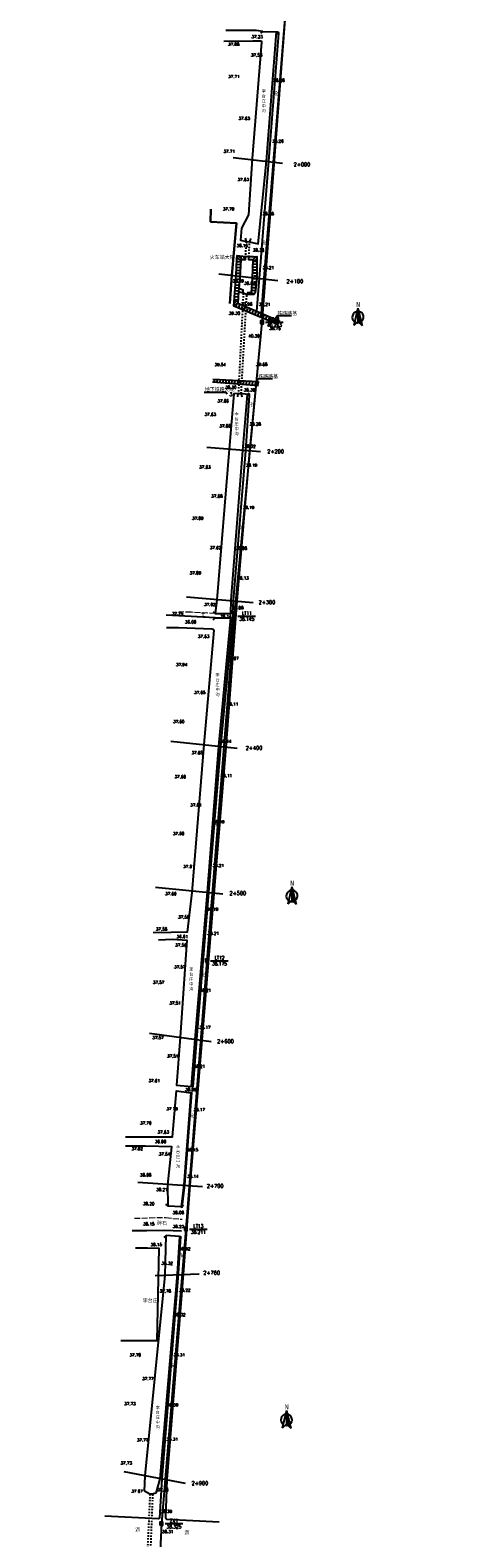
# Model space of a CAD drawing. Header units: millimetres. Extents: x 447445 to 454986, y 3851431 to 3863604.
# Tile 9 of 13: x 451082 to 451383, y 3857820 to 3858846. Entities that reach past the tile are written whole.
import ezdxf
from ezdxf.enums import TextEntityAlignment as Align

# ---------------------------------------------------------------- set-up
doc = ezdxf.new("R2010")
doc.units = ezdxf.units.MM
doc.linetypes.add('4332', pattern=[5, 4, -1])
doc.linetypes.add('4341', pattern=[2, 1, -1])
for name, color, linetype in [('CYdl', 7, 'Continuous'), ('DLSS', 7, 'Continuous'), ('DMTZ', 7, 'Continuous'), ('duanmianxian', 7, 'Continuous'), ('GCD', 7, 'Continuous'), ('JMD', 7, 'Continuous'), ('KZD', 7, 'Continuous'), ('LINE', 7, 'Continuous'), ('smzj', 7, 'Continuous'), ('SXSS', 7, 'Continuous'), ('Yuza', 7, 'Continuous'), ('断面零线', 7, 'Continuous')]:
    doc.layers.add(name, color=color, linetype=linetype)
doc.styles.add('HZ', font='rs.shx', dxfattribs={"bigfont": 'hztxt.shx'})
doc.styles.get("Standard").update_dxf_attribs({"font": 'txt', "bigfont": 'hztxt.shx'})
doc.linetypes.add('2431', pattern='A,5,[29,LINE.SHX,S=2,R=0,X=0,Y=0],5', length=10)
doc.linetypes.add('8411', pattern='A,1,[20,LINE.SHX,S=2,R=0,X=0,Y=0],2,[15,LINE.SHX,S=2,R=0,X=0,Y=0],1', length=4)
doc.linetypes.add('84111', pattern='A,1,[20,LINE.SHX,S=2,R=180,X=0,Y=0],2,[15,LINE.SHX,S=2,R=180,X=0,Y=0],1', length=4)

# ---------------------------------------------------------------- blocks, each defined once
blk = doc.blocks.new('GC115')
blk.add_lwpolyline([(-1, -1), (1, -1), (1, 1), (-1, 1)], close=True)
blk.add_point((0, 0))
blk = doc.blocks.new('A$C67844AE1')
at = {"color": 7, "linetype": 'ByBlock', "lineweight": -3}
for p, q in [((-69, 13), (-102, -126)), ((-69, 13), (-69, -94)), ((-69, 13), (-35, -126)), ((-69, 6), (-67, 5)), ((-69, -94), (-102, -126)), ((-75, -14), (-75, -14)), ((-69, -4), (-63, -9)), ((-69, -14), (-60, -22)), ((-69, -24), (-57, -35)), ((-69, -34), (-54, -48)), ((-69, -44), (-51, -61)), ((-69, -54), (-47, -74)), ((-69, -64), (-44, -87)), ((-69, -74), (-41, -100)), ((-69, -84), (-38, -113)), ((-69, -94), (-35, -126))]:
    blk.add_line(p, q, dxfattribs=at)
for start, end in [(98.47, 234.1282), (258.3565, 281.6435), (305.8718, 81.53)]:
    blk.add_arc((-69, -59), 44.7, start, end, dxfattribs=at)
at = {"color": 7, "linetype": 'ByBlock', "lineweight": -3, "insert": (-83, 62), "char_height": 40, "width": 53.57, "attachment_point": 1}
blk.add_mtext('{\\fSimSun|b0|i0|c134|p2;N}', dxfattribs=at)

msp = doc.modelspace()

# ---------------------------------------------------------------- linework, layer by layer
at = {"color": 7, "linetype": 'Continuous'}
for points in [[(451381.1, 3860703.4), (451377.8, 3860652.7), (451370.7, 3860552.8), (451363.7, 3860452.8), (451357, 3860351.8), (451350.8, 3860253.1), (451344.9, 3860153.7), (451339.8, 3860055.2), (451334.4, 3859954), (451328.9, 3859854.9), (451322.8, 3859755.1), (451319, 3859684.7), (451310.8, 3859554.6), (451300, 3859415.5), (451294.9, 3859355.9), (451287.2, 3859255.1), (451279.2, 3859155.3), (451271.5, 3859056), (451263.3, 3858956.8), (451255.1, 3858857.3), (451247, 3858756.7), (451240.7, 3858677.7), (451238.9, 3858653.8)], [(451249.2, 3858845.3), (451250, 3858845.2), (451250.4, 3858845), (451250.6, 3858844.5), (451243.8, 3858757.2), (451237.4, 3858677.6), (451235.6, 3858655.3)], [(451259.6, 3858652), (451250, 3858652), (451248.3, 3858650)], [(451246.6, 3858609.1), (451237, 3858609.1), (451235.3, 3858607.2)], [(451200.2, 3858600.1), (451214.8, 3858600.1), (451215.6, 3858598.8)], [(451229.7, 3858599.3), (451230.4, 3858599.1), (451230.7, 3858598.7), (451230.6, 3858597.9), (451228.2, 3858560.2), (451219.7, 3858458.4), (451219.4, 3858449.7), (451219.3, 3858449.5), (451218.2, 3858449.4)], [(451218.2, 3858446.5), (451219.4, 3858446.4), (451211.1, 3858359), (451203.1, 3858259.7), (451194.9, 3858159.7), (451192.3, 3858127.4), (451191.4, 3858127.5)], [(451184.5, 3858045.6), (451185.1, 3858045.5), (451186.9, 3858060.6), (451191.8, 3858123.2), (451191, 3858123.3)], [(451184.6, 3858029.1), (451173.4, 3858029.6), (451160.8, 3858029.4), (451151.1, 3858029.4)]]:
    msp.add_lwpolyline(points, dxfattribs=at)
for points in [[(451235.2, 3858604.5), (451231, 3858559.9), (451222.3, 3858458), (451214.8, 3858358.6), (451198.4, 3858159.1), (451190.4, 3858060.2), (451185.7, 3857999.8), (451174.8, 3857860.2), (451173.8, 3857834.1, 0.381368), (451174.4, 3857833.2), (451210.3, 3857831.4)], [(451183.3, 3858025.6), (451184.1, 3858025.5), (451182.4, 3858000), (451171.3, 3857860.6), (451169.7, 3857833.8, -0.347496), (451169.1, 3857833.4), (451132.6, 3857835.1)]]:
    msp.add_lwpolyline(points, format="xyb", dxfattribs=at)
at = {"layer": 'CYdl', "color": 7, "linetype": '4341'}
for points in [[(451228.6, 3858702.6), (451228.1, 3858692.3)], [(451230.5, 3858692.2), (451231, 3858702.5)], [(451226.7, 3858667.4), (451223.3, 3858599.2)], [(451225.3, 3858599.1), (451229.1, 3858666.6)], [(451163.2, 3857850.2), (451160.9, 3857798.4)], [(451165, 3857850.1), (451163, 3857798.4)]]:
    msp.add_lwpolyline(points, dxfattribs=at)
at = {"layer": 'CYdl', "color": 7, "linetype": '4332', "lineweight": 20}
for points in [[(451207.6, 3858449.5), (451191.3, 3858450.3), (451183, 3858450.5)], [(451152.6, 3858037.9), (451162.8, 3858038.3), (451173.9, 3858038.4), (451185.1, 3858037.2)]]:
    msp.add_lwpolyline(points, dxfattribs=at)
at = {"layer": 'DLSS', "color": 7, "linetype": 'Continuous'}
for points in [[(451238.7, 3858844.3), (451240.1, 3858845.6)], [(451240.1, 3858845.6), (451249.2, 3858845.3)], [(451249.2, 3858845.3), (451250.5, 3858843.8)], [(451206.1, 3858445.2), (451207.5, 3858446.6)], [(451206.2, 3858450.9), (451207.6, 3858449.5)], [(451207.5, 3858446.6), (451218.2, 3858446.5)], [(451207.6, 3858449.5), (451218.2, 3858449.4)], [(451218.2, 3858449.4), (451219.6, 3858450.8)], [(451218.2, 3858446.5), (451219.6, 3858445)], [(451175.5, 3858046.1), (451174.1, 3858047.6)], [(451184.5, 3858045.6), (451175.5, 3858046.1)], [(451186, 3858046.9), (451184.5, 3858045.6)], [(451174.2, 3858026.1), (451172.7, 3858024.8)], [(451183.3, 3858025.6), (451174.2, 3858026.1)], [(451184.6, 3858024.1), (451183.3, 3858025.6)]]:
    msp.add_lwpolyline(points, dxfattribs=at)
at = {"layer": 'DMTZ', "color": 7, "linetype": '8411'}
for points in [[(451240.1, 3858845.6), (451235.4, 3858846.1), (451214.8, 3858846.3)], [(451231, 3858702.5), (451236.9, 3858701), (451242.5, 3858757.3), (451249.2, 3858845.3)], [(451213.5, 3858839), (451233.2, 3858839.1), (451238.6, 3858839.2), (451239, 3858838.9), (451239.1, 3858838.3), (451232.8, 3858759.1), (451230.3, 3858720.8), (451225.4, 3858711.7), (451224.9, 3858703.5), (451228.6, 3858702.6)], [(451223.3, 3858599.2), (451220.2, 3858598.9), (451217.2, 3858561.3), (451208.7, 3858458.7), (451207.6, 3858449.5)], [(451218.2, 3858449.4), (451218.4, 3858458.5), (451226.5, 3858560.5), (451229.5, 3858598.5), (451225.3, 3858599.1)], [(451169.1, 3858227.3), (451178.6, 3858227.9), (451188.2, 3858227.1), (451183.8, 3858161.1), (451181.3, 3858128.4), (451191.4, 3858127.5), (451193.9, 3858159.7), (451202.3, 3858259.8), (451210.1, 3858359.1), (451218.2, 3858446.5)], [(451207.5, 3858446.6), (451191.2, 3858447.5), (451174.3, 3858448.3)], [(451174.5, 3858440), (451182.6, 3858440), (451205.2, 3858439), (451206.2, 3858438.9), (451206.6, 3858438.1), (451199.8, 3858360.3), (451191.8, 3858259.7), (451188.6, 3858232.6), (451177.7, 3858232.3), (451165.4, 3858232.2)]]:
    msp.add_lwpolyline(points, dxfattribs=at)
at = {"layer": 'DMTZ', "color": 7, "linetype": 'Continuous'}
for points in [[(451250.2, 3858646.2), (451220.3, 3858658.6), (451221.8, 3858679.8), (451222.4, 3858690.5)], [(451222.4, 3858690.5), (451222.6, 3858693), (451228.1, 3858692.3)], [(451222.4, 3858691.5), (451225.1, 3858690.1)], [(451223.1, 3858692.9), (451224.9, 3858691.9)], [(451225.1, 3858692.6), (451225.2, 3858690.1)], [(451227.1, 3858692.4), (451227.2, 3858690.4)], [(451230.5, 3858692.2), (451235.9, 3858692.5), (451235.8, 3858690)], [(451231.5, 3858692.2), (451230.5, 3858692.2)], [(451233.5, 3858692.4), (451231.5, 3858692.2)], [(451235.5, 3858692.5), (451233.1, 3858690.1)], [(451235.8, 3858690.9), (451234.4, 3858689.5)], [(451221.9, 3858681.1), (451223.9, 3858681)], [(451222, 3858683.1), (451224.6, 3858682.9)], [(451222.1, 3858685.1), (451224.1, 3858685)], [(451222.2, 3858687.1), (451224.9, 3858686.9)], [(451222.3, 3858689.1), (451224.3, 3858689)], [(451225.1, 3858690.1), (451224.3, 3858678), (451223.5, 3858668.3), (451222.9, 3858660.7), (451251.6, 3858648.4)], [(451224.5, 3858680.9), (451224.6, 3858680.9)], [(451224.7, 3858684.9), (451224.8, 3858684.9)], [(451224.9, 3858688.9), (451225, 3858688.9)], [(451233.1, 3858690.1), (451232.7, 3858677.7), (451232.1, 3858667.7)], [(451235.9, 3858681), (451232.8, 3858681.1)], [(451235.8, 3858685), (451233, 3858685.1)], [(451235.8, 3858689), (451233.1, 3858689.1)], [(451235.8, 3858687), (451233.8, 3858687.1)], [(451235.9, 3858683), (451233.9, 3858683.1)], [(451235.8, 3858690), (451235.9, 3858677.5), (451234.7, 3858667.6)], [(451221.2, 3858671.2), (451223.7, 3858671)], [(451221.3, 3858673.1), (451223.3, 3858673)], [(451221.5, 3858675.1), (451224, 3858674.9)], [(451221.6, 3858677.1), (451223.6, 3858677)], [(451221.8, 3858679.1), (451224.3, 3858678.9)], [(451223.9, 3858672.9), (451224, 3858672.9)], [(451224.2, 3858676.9), (451224.3, 3858676.9)], [(451235.4, 3858673), (451232.5, 3858673.2)], [(451235.9, 3858677), (451232.7, 3858677.2)], [(451235.2, 3858671), (451233.2, 3858671.2)], [(451235.6, 3858675), (451233.6, 3858675.1)], [(451235.9, 3858679), (451233.9, 3858679.1)], [(451220.3, 3858659.2), (451222.9, 3858660.7)], [(451220.5, 3858661.2), (451222.2, 3858662.2)], [(451220.6, 3858663.2), (451223.1, 3858663)], [(451220.8, 3858665.2), (451222.8, 3858665)], [(451220.9, 3858667.2), (451223.4, 3858667)], [(451221, 3858669.2), (451223, 3858669)], [(451221.6, 3858658), (451222.4, 3858659.9)], [(451222.6, 3858660.4), (451222.7, 3858660.5)], [(451222.7, 3858662.5), (451222.8, 3858662.5)], [(451223.4, 3858665), (451223.5, 3858664.9)], [(451223.4, 3858657.3), (451224.6, 3858660)], [(451226.7, 3858667.4), (451223.5, 3858668.3)], [(451223.6, 3858668.9), (451223.7, 3858668.9)], [(451234.7, 3858667.6), (451233.8, 3858666.5), (451229.1, 3858666.6)], [(451230.3, 3858666.6), (451229.3, 3858667.1)], [(451232.3, 3858666.5), (451230.5, 3858667.3)], [(451234.1, 3858666.8), (451232.1, 3858667.7)], [(451234.9, 3858669.1), (451232.2, 3858669.2)], [(451225.3, 3858656.5), (451226.1, 3858658.4)], [(451226.3, 3858658.9), (451226.4, 3858659)], [(451227.1, 3858655.8), (451228.3, 3858658.4)], [(451229, 3858655), (451229.8, 3858656.8)], [(451230, 3858657.4), (451230.1, 3858657.5)], [(451230.8, 3858654.2), (451231.9, 3858656.8)], [(451232.7, 3858653.5), (451233.5, 3858655.3)], [(451233.7, 3858655.9), (451233.7, 3858655.9)], [(451234.5, 3858652.7), (451235.6, 3858655.2)], [(451236.4, 3858651.9), (451237.2, 3858653.8)], [(451237.4, 3858654.3), (451237.4, 3858654.4)], [(451238.2, 3858651.2), (451239.3, 3858653.7)], [(451240.1, 3858650.4), (451240.9, 3858652.2)], [(451241.1, 3858652.8), (451241.1, 3858652.9)], [(451241.9, 3858649.6), (451243, 3858652.1)], [(451243.8, 3858648.9), (451244.6, 3858650.7)], [(451244.8, 3858651.3), (451244.8, 3858651.4)], [(451245.6, 3858648.1), (451246.7, 3858650.5)], [(451247.5, 3858647.3), (451248.3, 3858649.2)], [(451248.5, 3858649.7), (451248.5, 3858649.8)], [(451249.3, 3858646.6), (451250.3, 3858648.9)], [(451205.9, 3858609), (451237.1, 3858607.4)], [(451206.9, 3858609), (451206.8, 3858607.1)], [(451208.9, 3858608.9), (451208.8, 3858606.9)], [(451210.9, 3858608.8), (451210.8, 3858606.8)], [(451212.9, 3858608.6), (451212.8, 3858606.7)], [(451214.9, 3858608.5), (451214.8, 3858606.5)], [(451216.9, 3858608.4), (451216.8, 3858606.4)], [(451218.9, 3858608.3), (451218.7, 3858606.2)], [(451220.9, 3858608.2), (451220.7, 3858606.2)], [(451205.8, 3858607.2), (451237.1, 3858604.7)], [(451222.9, 3858608.1), (451222.7, 3858605.8)], [(451224.9, 3858608), (451224.7, 3858606)], [(451226.9, 3858607.9), (451226.7, 3858605.5)], [(451228.9, 3858607.8), (451228.7, 3858605.8)], [(451230.9, 3858607.7), (451230.7, 3858605.2)], [(451232.9, 3858607.6), (451232.7, 3858605.6)], [(451234.9, 3858607.5), (451234.7, 3858604.9)], [(451236.9, 3858607.4), (451236.7, 3858605.4)]]:
    msp.add_lwpolyline(points, dxfattribs=at)
at = {"layer": 'DMTZ', "color": 7, "linetype": '84111'}
for points in [[(451146.5, 3858093.3), (451167.6, 3858093.4), (451178.5, 3858093.3), (451181.2, 3858124.7), (451191, 3858123.3), (451186.3, 3858060.7), (451184.5, 3858045.6)], [(451175.5, 3858046.1), (451175.3, 3858060.7), (451178.2, 3858086.6), (451160.2, 3858086.9), (451146.5, 3858087)], [(451159.5, 3857852.2), (451160, 3857862.7), (451173.6, 3857999.1), (451174.2, 3858026.1)], [(451183.3, 3858025.6), (451181.7, 3858000), (451169.9, 3857860.7), (451167.2, 3857850.9)]]:
    msp.add_lwpolyline(points, dxfattribs=at)
at = {"layer": 'duanmianxian', "color": 7, "flags": 128}
for points in [[(451219.9, 3858759.7), (451253.3, 3858756)], [(451210.1, 3858680.7), (451250.2, 3858676)], [(451201.8, 3858562.6), (451238.4, 3858559.6)], [(451188.1, 3858460.9), (451233.5, 3858456.9)], [(451177.4, 3858362.6), (451222.5, 3858357.8)], [(451167, 3858263.3), (451212.8, 3858258.6)], [(451163, 3858163.9), (451204.9, 3858158.2)], [(451155, 3858062.5), (451199, 3858059.5)], [(451166.8, 3857998.9), (451196.7, 3858000.1)], [(451145.5, 3857865.6), (451187.1, 3857857.6)]]:
    msp.add_lwpolyline(points, dxfattribs=at)
at = {"layer": 'JMD', "color": 7, "linetype": 'Continuous'}
msp.add_lwpolyline([(451153.3, 3858017.8), (451161.6, 3858017.7), (451169.2, 3858017.6), (451168, 3857954.6), (451163.4, 3857954.5), (451143.5, 3857954.6)], dxfattribs=at)
at = {"layer": 'KZD', "color": 7, "linetype": 'Continuous', "flags": 128}
for points in [[(451241.9, 3858647.7), (451253.9, 3858647.7)], [(451223.1, 3858447.7), (451235.1, 3858447.7)], [(451204.5, 3858213.2), (451216.5, 3858213.2)], [(451190.1, 3858030.6), (451202.1, 3858030.6)], [(451173.5, 3857830.1), (451185.5, 3857830.1)]]:
    msp.add_lwpolyline(points, dxfattribs=at)
at = {"layer": 'SXSS', "color": 7, "linetype": 'Continuous'}
for points in [[(451228, 3858704.8), (451228.6, 3858702.6), (451231, 3858702.5), (451232, 3858704.6)], [(451233.1, 3858690.1), (451230.5, 3858690.2), (451230.5, 3858692.2), (451228.1, 3858692.3), (451227.9, 3858690.2), (451225.1, 3858690.1)], [(451232.1, 3858667.7), (451229.8, 3858668), (451229.1, 3858666.6), (451226.7, 3858667.4), (451226.6, 3858669.4), (451223.7, 3858670.6)], [(451222.9, 3858596.8), (451223.3, 3858599.2), (451225.3, 3858599.1), (451225.6, 3858596.8)], [(451167.2, 3857850.9), (451165, 3857850.1), (451163.2, 3857850.2), (451159.5, 3857852.2)]]:
    msp.add_lwpolyline(points, dxfattribs=at)
at = {"layer": 'Yuza', "color": 7, "linetype": '2431', "lineweight": 30}
msp.add_lwpolyline([(451217.5, 3858660.5), (451219, 3858679.6), (451222, 3858715.1), (451204.4, 3858716.1), (451204.6, 3858724.7)], dxfattribs=at)
at = {"layer": '断面零线', "color": 7, "flags": 128}
for points in [[(451382.8, 3860752.9), (451367.3, 3860505.1), (451351.6, 3860270.5), (451335.7, 3859986.7), (451320.1, 3859717.7), (451301, 3859428.6), (451287.3, 3859265.6), (451264.3, 3858976), (451239.4, 3858647.7), (451220.6, 3858447.7), (451202, 3858213.2), (451187.6, 3858030.6), (451171, 3857830.1)], [(451171, 3857830.1), (451151.3, 3857431), (451110.3, 3857007.6), (451136.9, 3857006.2), (451119.4, 3856866.1), (451118.6, 3856797.8), (451106, 3856591.9), (451081.7, 3856395.4), (451089.7, 3856219.2)]]:
    msp.add_lwpolyline(points, dxfattribs=at)

# ---------------------------------------------------------------- block references
at = {"layer": 'KZD', "color": 7}
for p in [(451239.4, 3858647.7, 40.3), (451220.6, 3858447.7, 38.1), (451202, 3858213.2, 38.2), (451187.6, 3858030.6, 38.2), (451171, 3857830.1, 38.2)]:
    msp.add_blockref('GC115', p, dxfattribs=at)
at = {"layer": 'LINE', "color": 2, "xscale": 0.08575000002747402, "yscale": 0.08575000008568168, "zscale": 0.08574999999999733}
for p in [(451310.6, 3858656.2), (451265.7, 3858262.4), (451262, 3857905.9)]:
    msp.add_blockref('A$C67844AE1', p, dxfattribs=at)

# ---------------------------------------------------------------- texts
at = {"color": 7, "linetype": 'Continuous', "char_height": 2, "width": 3.485, "attachment_point": 1}
for insert in [(451239.2, 3858805.9), (451220.7, 3858586.2), (451207.8, 3858408.7), (451189.9, 3858208.3), (451180.9, 3858087.6), (451167.1, 3857910.2)]:
    msp.add_mtext('{\\fￋￎￌ￥|b0|i0|c134|p2;李\\P台\\P庄\\P中\\P沟}', dxfattribs=dict(at, insert=insert))
at = {"layer": 'duanmianxian', "color": 7, "char_height": 2.5, "width": 14.746, "attachment_point": 1}
for s, insert in [('2+000', (451260.9, 3858756.3)), ('2+100', (451256.1, 3858676.8)), ('2+200', (451243, 3858561)), ('2+300', (451237.1, 3858458.4)), ('2+400', (451228.3, 3858359.3)), ('2+500', (451217.3, 3858260.4)), ('2+600', (451208.9, 3858159.6)), ('2+700', (451201.9, 3858061.2)), ('2+760', (451199.5, 3858002.1)), ('2+900', (451191.5, 3857858.9))]:
    msp.add_mtext(s, dxfattribs=dict(at, insert=insert))
at = {"layer": 'GCD', "color": 7, "linetype": 'Continuous'}
for s, p in [('37.88', (451220.2, 3858836.9, 37.9)), ('37.23', (451236.1, 3858842)), ('37.53', (451235.8, 3858829.5, 37.5)), ('37.71', (451220.3, 3858814.9, 37.7)), ('38.28', (451251, 3858812.3, 38.3)), ('37.63', (451227.3, 3858786.4, 37.6)), ('37.71', (451217.1, 3858763.9, 37.7)), ('38.26', (451250.3, 3858770.9, 38.3)), ('37.63', (451226.7, 3858744.8, 37.6)), ('37.79', (451216.7, 3858724.8, 37.8)), ('38.28', (451243.7, 3858721.5, 38.3)), ('38.16', (451226, 3858699.8, 38.2)), ('38.36', (451237.1, 3858696.8, 38.4)), ('38.21', (451243.7, 3858684.9, 38.2)), ('39.09', (451223.2, 3858675.8, 39.1)), ('36.04', (451231.1, 3858674.2, 36)), ('37.98', (451229, 3858660, 38)), ('38.21', (451241.2, 3858659.8, 38.2)), ('39.30', (451220.7, 3858653.8, 39.3)), ('40.30', (451234, 3858638.4, 40.3)), ('39.76', (451248.3, 3858643.5, 39.8)), ('39.54', (451211, 3858618.8, 39.5)), ('39.68', (451239.3, 3858619, 39.7)), ('38.30', (451218.2, 3858603.4, 38.3)), ('38.39', (451230.9, 3858601.6, 38.4)), ('37.66', (451213, 3858594.1, 37.7)), ('37.63', (451204.2, 3858585, 37.6)), ('37.68', (451214.3, 3858577.1, 37.7)), ('38.28', (451234.8, 3858578.4, 38.3)), ('38.02', (451231.2, 3858563.3, 38)), ('37.63', (451200.6, 3858549.1, 37.6)), ('38.19', (451232.3, 3858550.4, 38.2)), ('37.68', (451208.8, 3858529.4, 37.7)), ('38.19', (451230.3, 3858521.6, 38.2)), ('37.69', (451195.7, 3858514.3, 37.7)), ('37.62', (451207.8, 3858494.2, 37.6)), ('38.08', (451225.4, 3858493.9, 38.1)), ('37.69', (451194.1, 3858477.1, 37.7)), ('38.13', (451226.5, 3858473.6, 38.1)), ('37.62', (451203.9, 3858455.6, 37.6)), ('38.08', (451223, 3858453.4, 38.1)), ('37.75', (451181.9, 3858449.4, 37.8)), ('36.00', (451190.9, 3858443.7, 36)), ('38.16', (451214.9, 3858447.3, 38.2)), ('37.63', (451199.7, 3858433.9, 37.6)), ('37.94', (451184.8, 3858414.7, 37.9)), ('38.07', (451219.7, 3858418.9, 38.1)), ('37.65', (451197.1, 3858395.7, 37.6)), ('38.11', (451219.4, 3858387.8, 38.1)), ('37.60', (451182.8, 3858375.9, 37.6)), ('38.14', (451214.8, 3858362.4, 38.1)), ('37.65', (451195.3, 3858354.7, 37.6)), ('37.60', (451183.8, 3858338.4, 37.6)), ('38.11', (451215.2, 3858339.1, 38.1)), ('37.61', (451194.5, 3858319.2, 37.6)), ('37.60', (451182.7, 3858299.7, 37.6)), ('38.19', (451210, 3858307.7, 38.2)), ('37.61', (451189.7, 3858277.3, 37.6)), ('38.21', (451209.7, 3858278, 38.2)), ('37.60', (451177.4, 3858258.8, 37.6)), ('38.19', (451205.8, 3858248.2, 38.2)), ('37.58', (451186.2, 3858242.9, 37.6)), ('37.58', (451171.1, 3858234.7, 37.6)), ('36.61', (451185.2, 3858229.6, 36.6)), ('38.21', (451206.2, 3858231.8, 38.2)), ('37.56', (451184.3, 3858223.8, 37.6)), ('37.57', (451183.5, 3858209, 37.6)), ('37.57', (451169.1, 3858198.4, 37.6)), ('38.21', (451200.9, 3858193.1, 38.2)), ('37.51', (451180.3, 3858184.4, 37.5)), ('38.17', (451200.5, 3858167.9, 38.2)), ('37.57', (451168.7, 3858160.9, 37.6)), ('37.51', (451178.7, 3858148.3, 37.5)), ('38.21', (451196.8, 3858141.3, 38.2)), ('37.61', (451166.1, 3858131.5, 37.6)), ('38.09', (451191, 3858125.5, 38.1)), ('37.79', (451178.3, 3858112.4, 37.8)), ('38.17', (451196.7, 3858111.8, 38.2)), ('37.70', (451160.4, 3858102.7, 37.7)), ('37.63', (451172.3, 3858096.6, 37.6)), ('37.82', (451154.5, 3858085.2, 37.8)), ('36.00', (451170.4, 3858090.1, 36)), ('38.15', (451192.1, 3858084.5, 38.1)), ('37.54', (451173.1, 3858081.6, 37.5)), ('38.08', (451160.3, 3858067.4, 38.1)), ('38.14', (451192.4, 3858066.4, 38.1)), ('38.21', (451171.3, 3858057.4, 38.2)), ('38.20', (451162.4, 3858047.8, 38.2)), ('38.15', (451162.4, 3858034.1, 38.2)), ('38.08', (451182.5, 3858041.8, 38.1)), ('38.23', (451182.6, 3858032.3, 38.2)), ('38.15', (451167.5, 3858020, 38.1)), ('38.32', (451186.9, 3858017.1, 38.3)), ('38.32', (451174.9, 3858007.3, 38.3)), ('37.78', (451173.7, 3857988.4, 37.8)), ('38.22', (451186.9, 3857989, 38.2)), ('38.32', (451183.5, 3857972.3, 38.3)), ('37.70', (451153.2, 3857944.9, 37.7)), ('38.31', (451183.1, 3857945, 38.3)), ('37.77', (451161.8, 3857928.7, 37.8)), ('37.73', (451149.6, 3857911.7, 37.7)), ('38.39', (451178.6, 3857910.9, 38.4)), ('37.77', (451158.2, 3857887.1, 37.8)), ('38.31', (451178.3, 3857887.6, 38.3)), ('37.73', (451147.1, 3857871.3, 37.7)), ('37.67', (451154.5, 3857852.2, 37.7)), ('37.66', (451172.1, 3857853.2, 37.7)), ('38.39', (451174.4, 3857838.4, 38.4)), ('38.31', (451175.3, 3857824.7, 38.3))]:
    msp.add_text(s, height=2, dxfattribs=at).set_placement(p, align=Align.MIDDLE)
at = {"layer": 'KZD', "color": 7, "style": 'HZ', "width": 0.8}
for s, p in [('LT10', (451247.9, 3858649.7)), ('40.263', (451247.9, 3858645.7)), ('38.145', (451229.1, 3858445.7)), ('LT11', (451229.1, 3858449.7)), ('38.175', (451210.5, 3858211.2)), ('LT12', (451210.5, 3858215.2)), ('LT13', (451196.1, 3858032.6)), ('38.211', (451196.1, 3858028.6)), ('38.325', (451179.5, 3857828.1)), ('ZX1', (451179.5, 3857832.1))]:
    msp.add_text(s, height=2.4, dxfattribs=at).set_placement(p, align=Align.MIDDLE_CENTER)
at = {"layer": 'smzj', "color": 7, "linetype": 'Continuous'}
for s, p in [('砼', (451248.3, 3858801.7)), ('砼', (451240.2, 3858700.2)), ('火车站大院', (451203.9, 3858690.5)), ('铁路路基', (451249.9, 3858652.3)), ('铁路路基', (451236.9, 3858609.4)), ('地下铁路光缆', (451200.5, 3858600.6)), ('3', (451217.2, 3858597.4)), ('砼', (451231.5, 3858590.1)), ('砼', (451224.1, 3858506.8)), ('土', (451197.6, 3858447.4)), ('砼', (451215.4, 3858400.6)), ('砼', (451207.2, 3858304.2)), ('砼', (451198.8, 3858202.1)), ('砼', (451191.2, 3858106.2)), ('碎石', (451168.1, 3858033.2)), ('砼', (451184, 3858011.1)), ('李台庄', (451158.3, 3857980.5)), ('砼', (451178, 3857936.2)), ('沥', (451153.2, 3857824.6)), ('沥', (451186.7, 3857822.7))]:
    msp.add_text(s, height=2.5, dxfattribs=at).set_placement(p)

doc.saveas('drawing.dxf')
